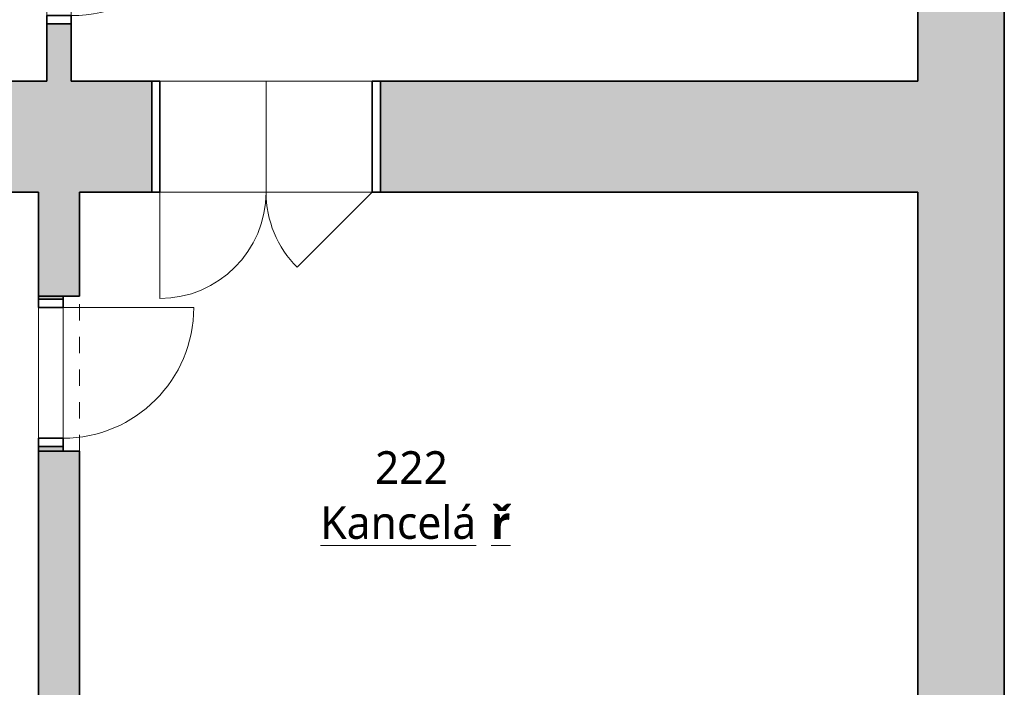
# Model space of a CAD drawing. Header units: metres. Extents: x -0.2 to 46.9, y -1.3 to 28.
# Tile 25 of 29: x 33.7 to 39.8, y 4.7 to 8.8. Entities that reach past the tile are written whole.
import ezdxf

# ---------------------------------------------------------------- set-up
doc = ezdxf.new("R2010")
doc.units = ezdxf.units.M
doc.linetypes.add('AV - Cerch_ 1 tecka 4mm', pattern=[0.006, 0.004, -0.001, 0, -0.001])
doc.layers.add('AV-MISTNOSTI', color=5, linetype='Continuous', lineweight=5, true_color=0x0000ff)
doc.layers.add('AV-SRAFY', color=7, linetype='Continuous', lineweight=35)
doc.layers.add('AV-STAVBA', color=7, linetype='Continuous', lineweight=18)
doc.styles.add('Trebuchet MS_B', font='trebuc.ttf', dxfattribs={"height": 0.2})

# ---------------------------------------------------------------- blocks, each defined once
blk = doc.blocks.new('DO_2-L_Obl__členěné_222 - 1300x2700_zdobné-986832-2NP')
at = {"layer": 'AV-STAVBA', "color": 254, "true_color": 0xcccccc}
for p, q in [((0.65, 0.86), (0.65, 0.21)), ((-0.65, 0.21), (-0.1904, 0.6696)), ((-0.65, 0.21), (0.65, 0.21)), ((-0.65, -0.47), (-0.65, 0.21)), ((0, 0.21), (0, -0.47)), ((0.65, -0.47), (0.65, 0.21)), ((-0.7, -0.47), (-0.65, -0.47)), ((-0.65, -0.47), (0.65, -0.47)), ((0.65, -0.47), (0.7, -0.47))]:
    blk.add_line(p, q, dxfattribs=at)
at = {"layer": 'AV-STAVBA', "color": 254, "lineweight": 35, "true_color": 0xcccccc}
for p, q in [((-0.65, 0.21), (-0.7, 0.21)), ((-0.7, 0.21), (-0.7, -0.47)), ((-0.65, -0.47), (-0.65, 0.21)), ((0.7, 0.21), (0.65, 0.21)), ((0.65, 0.21), (0.65, -0.47)), ((0.7, -0.47), (0.7, 0.21)), ((-0.7, -0.47), (-0.65, -0.47)), ((0.65, -0.47), (0.7, -0.47))]:
    blk.add_line(p, q, dxfattribs=at)
at = {"layer": 'AV-STAVBA', "color": 254, "linetype": 'AV - Cerch_ 1 tecka 4mm', "true_color": 0xcccccc}
for p, q in [((-0.65, 0.21), (0.65, 0.21)), ((-0.7, -0.47), (0.7, -0.47)), ((-0.65, -0.47), (0.65, -0.47))]:
    blk.add_line(p, q, dxfattribs=at)
at = {"layer": 'AV-STAVBA', "color": 254, "true_color": 0xcccccc}
for centre, start, end in [((0.65, 0.21), 90, 180), ((-0.65, 0.21), 360, 45)]:
    blk.add_arc(centre, 0.65, start, end, dxfattribs=at)
blk = doc.blocks.new('DO_1-P_Ocel_ - 900x1970_150-987210-2NP')
at = {"layer": 'AV-STAVBA', "color": 254, "true_color": 0xcccccc}
for p, q in [((-0.45, 0.975), (-0.45, 0.075)), ((-0.45, 0.075), (0.45, 0.075)), ((-0.45, -0.075), (0.45, -0.075))]:
    blk.add_line(p, q, dxfattribs=at)
at = {"layer": 'AV-STAVBA', "color": 254, "linetype": 'AV - Cerch_ 1 tecka 4mm', "true_color": 0xcccccc}
for p, q in [((-0.5, 0.075), (0.5, 0.075)), ((-0.45, 0.075), (0.45, 0.075)), ((-0.5, -0.075), (0.5, -0.075)), ((-0.45, -0.075), (0.45, -0.075))]:
    blk.add_line(p, q, dxfattribs=at)
at = {"layer": 'AV-STAVBA', "color": 254, "lineweight": 35, "true_color": 0xcccccc}
for p, q in [((-0.45, 0.075), (-0.5, 0.075)), ((-0.5, 0.075), (-0.5, -0.075)), ((-0.45, -0.075), (-0.45, 0.075)), ((0.5, 0.075), (0.45, 0.075)), ((0.45, 0.075), (0.45, -0.075)), ((0.5, -0.075), (0.5, 0.075)), ((-0.5, -0.075), (-0.45, -0.075)), ((0.45, -0.075), (0.5, -0.075))]:
    blk.add_line(p, q, dxfattribs=at)
at = {"layer": 'AV-STAVBA', "color": 254, "true_color": 0xcccccc}
blk.add_arc((-0.45, 0.075), 0.9, 0, 90, dxfattribs=at)
blk = doc.blocks.new('GM_Otvor_obdélníkový - 950x2190-994455-2NP')
at = {"layer": 'AV-STAVBA', "color": 254, "linetype": 'AV - Cerch_ 1 tecka 4mm', "lineweight": 13, "true_color": 0xcccccc}
for p, q in [((-0.475, 0.125), (0.475, 0.125)), ((-0.475, -0.125), (0.475, -0.125)), ((-0.475, -0.125), (0.475, -0.125))]:
    blk.add_line(p, q, dxfattribs=at)
blk = doc.blocks.new('DO_1-P_Ocel_ - 800x1970_150-917843-2NP')
at = {"layer": 'AV-STAVBA', "color": 254, "true_color": 0xcccccc}
for p, q in [((-0.4, 0.875), (-0.4, 0.075)), ((-0.4, 0.075), (0.4, 0.075)), ((-0.4, -0.075), (0.4, -0.075))]:
    blk.add_line(p, q, dxfattribs=at)
at = {"layer": 'AV-STAVBA', "color": 254, "linetype": 'AV - Cerch_ 1 tecka 4mm', "true_color": 0xcccccc}
for p, q in [((-0.45, 0.075), (0.45, 0.075)), ((-0.4, 0.075), (0.4, 0.075)), ((-0.45, -0.075), (0.45, -0.075)), ((-0.4, -0.075), (0.4, -0.075))]:
    blk.add_line(p, q, dxfattribs=at)
at = {"layer": 'AV-STAVBA', "color": 254, "lineweight": 35, "true_color": 0xcccccc}
for p, q in [((-0.4, 0.075), (-0.45, 0.075)), ((-0.45, 0.075), (-0.45, -0.075)), ((-0.4, -0.075), (-0.4, 0.075)), ((0.45, 0.075), (0.4, 0.075)), ((0.4, 0.075), (0.4, -0.075)), ((0.45, -0.075), (0.45, 0.075)), ((-0.45, -0.075), (-0.4, -0.075)), ((0.4, -0.075), (0.45, -0.075))]:
    blk.add_line(p, q, dxfattribs=at)
at = {"layer": 'AV-STAVBA', "color": 254, "true_color": 0xcccccc}
blk.add_arc((-0.4, 0.075), 0.8, 0, 90, dxfattribs=at)
blk = doc.blocks.new('D0089 - 1514 - OÚPSŘ_Benešova_rvt-1-2NP')
at = {"layer": 'AV-SRAFY', "lineweight": 18, "true_color": 0xcccccc}
blk.add_hatch(color=254, dxfattribs=at).paths.add_polyline_path([(39.6414, 0.8282), (39.7648, 0.8282), (39.7648, 14.7482), (39.2348, 14.7482), (39.2348, 0.8282)])
h = blk.add_hatch(color=254, dxfattribs=at)
h.paths.add_polyline_path([(34.0548, 8.3782), (34.0548, 8.7282), (33.9048, 8.7282), (33.9048, 8.3782)])
h.paths.add_polyline_path([(33.9048, 9.7282), (34.0548, 9.7282), (34.0548, 13.8482), (33.9048, 13.8482), (33.9048, 10.0382)])
h = blk.add_hatch(color=254, dxfattribs=at)
h.paths.add_polyline_path([(39.2348, 7.6982), (39.2348, 8.3782), (35.9474, 8.3782), (35.9474, 7.6982)])
h.paths.add_polyline_path([(33.8548, 7.6982), (34.5474, 7.6982), (34.5474, 8.3782), (31.2824, 8.3782), (31.2824, 7.6982), (31.5874, 7.6982)])
h.paths.add_polyline_path([(20.4448, 7.6982), (22.9848, 7.6982), (22.9848, 8.3782), (20.4448, 8.3782)])
h.paths.add_polyline_path([(18.0686, 7.6982), (18.0686, 7.8732), (18.7186, 7.8732), (18.7186, 7.6982), (19.0448, 7.6982), (19.0448, 8.3782), (17.7648, 8.3782), (17.7648, 7.6982)])
h.paths.add_polyline_path([(24.2848, 7.6982), (29.9324, 7.6982), (29.9324, 8.3782), (24.2848, 8.3782)])
h = blk.add_hatch(color=254, dxfattribs=at)
h.paths.add_polyline_path([(34.1043, 0.8282), (34.1048, 0.8282), (34.1048, 1.5734), (33.8548, 1.5734), (33.8548, 1.1582), (33.9791, 1.1582), (33.9791, 0.8282)])
h.paths.add_polyline_path([(34.1048, 2.5234), (34.1048, 6.1132), (33.8548, 6.1132), (33.8548, 2.5234)])
h.paths.add_polyline_path([(33.8548, 7.0632), (34.1048, 7.0632), (34.1048, 7.6982), (33.8548, 7.6982)])
h = blk.add_hatch(color=254, dxfattribs=at)
h.paths.add_polyline_path([(33.8548, 6.1132), (34.0048, 6.1132), (34.0048, 6.1432), (33.8548, 6.1432)])
h.paths.add_polyline_path([(34.0048, 7.0432), (34.0048, 7.0632), (33.8548, 7.0632), (33.8548, 7.0432)])
at = {"layer": 'AV-STAVBA', "color": 254, "lineweight": 35, "true_color": 0xcccccc}
for p, q in [((39.7648, 0.8282), (39.7648, 14.7482)), ((39.2348, 13.8482), (39.2348, 8.3782)), ((34.0548, 8.7282), (33.9048, 8.7282)), ((33.9048, 8.7282), (33.9048, 8.3782)), ((34.0548, 8.3782), (34.0548, 8.7282)), ((33.9048, 8.3782), (31.2824, 8.3782)), ((34.5474, 8.3782), (34.0548, 8.3782)), ((34.5474, 7.6982), (34.5474, 8.3782)), ((39.2348, 8.3782), (35.9474, 8.3782)), ((35.9474, 8.3782), (35.9474, 7.6982)), ((31.2824, 7.6982), (33.8548, 7.6982)), ((33.8548, 7.6982), (33.8548, 7.0632)), ((34.1048, 7.6982), (34.5474, 7.6982)), ((34.1048, 7.0632), (34.1048, 7.6982)), ((35.9474, 7.6982), (39.2348, 7.6982)), ((39.2348, 7.6982), (39.2348, 4.5782)), ((33.8548, 7.0632), (34.1048, 7.0632)), ((34.0048, 7.0632), (33.8548, 7.0632)), ((33.8548, 7.0632), (33.8548, 7.0432)), ((34.0048, 7.0432), (34.0048, 7.0632)), ((33.8548, 7.0432), (34.0048, 7.0432)), ((34.0048, 6.1432), (33.8548, 6.1432)), ((33.8548, 6.1432), (33.8548, 6.1132)), ((34.1048, 6.1132), (33.8548, 6.1132)), ((33.8548, 6.1132), (33.8548, 2.5234)), ((33.8548, 6.1132), (34.0048, 6.1132)), ((34.0048, 6.1132), (34.0048, 6.1432)), ((34.1048, 4.5782), (34.1048, 6.1132))]:
    blk.add_line(p, q, dxfattribs=at)
at = {"layer": 'AV-STAVBA', "color": 254, "true_color": 0xcccccc}
for p, q in [((35.8974, 7.6982), (34.5974, 7.6982)), ((33.8548, 6.1932), (33.8548, 6.9932)), ((34.0048, 6.9932), (34.0048, 6.1932))]:
    blk.add_line(p, q, dxfattribs=at)
at = {"layer": 'AV-STAVBA', "color": 254, "lineweight": 18, "true_color": 0xcccccc}
for name, p, rotation in [('DO_1-P_Ocel_ - 900x1970_150-987210-2NP', (33.9798, 9.2282), 269.9999999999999), ('DO_2-L_Obl__členěné_222 - 1300x2700_zdobné-986832-2NP', (35.2474, 7.9082), 180), ('GM_Otvor_obdélníkový - 950x2190-994455-2NP', (33.9798, 6.5882), 90), ('DO_1-P_Ocel_ - 800x1970_150-917843-2NP', (33.9298, 6.5932), 270)]:
    blk.add_blockref(name, p, dxfattribs=dict(at, rotation=rotation))

msp = doc.modelspace()

# ---------------------------------------------------------------- block references
at = {"lineweight": 5}
msp.add_blockref('D0089 - 1514 - OÚPSŘ_Benešova_rvt-1-2NP', (0, 0), dxfattribs=at)

# ---------------------------------------------------------------- texts
at = {"layer": 'AV-MISTNOSTI', "char_height": 0.2, "attachment_point": 1, "style": 'Trebuchet MS_B'}
for s, insert, width in [('222', (35.9134, 6.1139), 0.601266), ('\\LKancelá', (35.5794, 5.7777), 1.266666), ('\\L\\fTrebuchet MS|b1|i0|c238|p34|;\\Lř', (36.6245, 5.7777), 0.144304)]:
    msp.add_mtext(s, dxfattribs=dict(at, insert=insert, width=width))

doc.saveas('drawing.dxf')
